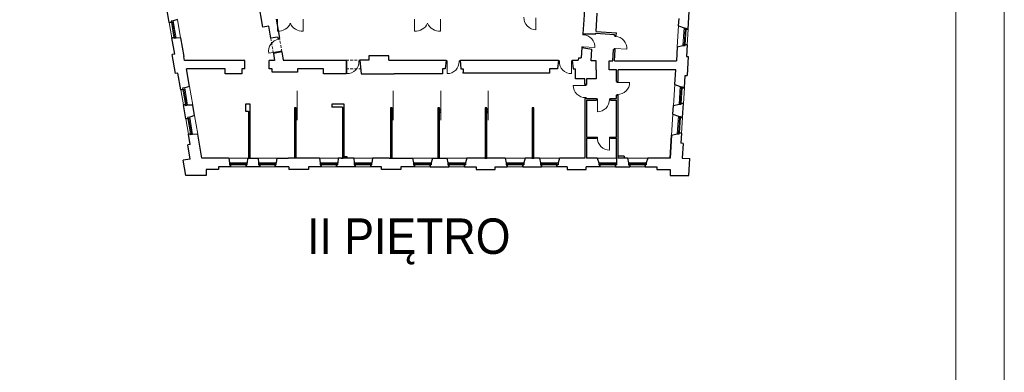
# Model space of a CAD drawing. Header units: millimetres. Extents: x 6904000 to 7075021, y 297772 to 407623.
# Tile 48 of 91: x 6952967 to 6956526, y 403898 to 405173. Entities that reach past the tile are written whole.
import ezdxf

# ---------------------------------------------------------------- set-up
doc = ezdxf.new("R2010")
doc.units = ezdxf.units.MM
doc.linetypes.add('MCS - PW - 2 piętro (2026.04.21)_do wysłania$0$DASHED', pattern=[19.05, 12.7, -6.35])
for name, color, linetype, lineweight in [('MCS - PW - 2 piętro (2026.04.21)_do wysłania$0$Drzwi i okna', 8, 'Continuous', 9), ('MCS - PW - 2 piętro (2026.04.21)_do wysłania$0$Opis', 8, 'Continuous', 9), ('MCS - PW - 2 piętro (2026.04.21)_do wysłania$0$Przekrojowa', 8, 'Continuous', 25), ('MCS - PW - 2 piętro (2026.04.21)_do wysłania$0$Ramka', 8, 'Continuous', 9), ('MCS - PW - 2 piętro (2026.04.21)_do wysłania$0$Widokowa', 8, 'Continuous', 9)]:
    doc.layers.add(name, color=color, linetype=linetype, lineweight=lineweight)
doc.layers.add('MCS - PW - 2 piętro (2026.04.21)_do wysłania$0$Obrys powierzchni', color=8, linetype='Continuous', lineweight=9, plot=False)
doc.styles.add('MCS - PW - 2 piętro (2026.04.21)_do wysłania$0$ARIELCE', font='arial.ttf', dxfattribs={"width": 0.9})

# ---------------------------------------------------------------- blocks, each defined once
blk = doc.blocks.new('MCS - PW - 2 piętro (2026.04.21)_do wysłania$0$zw$2918')
at = {"layer": 'MCS - PW - 2 piętro (2026.04.21)_do wysłania$0$Drzwi i okna', "color": 0}
for p, q in [((1352.6, -2969.1), (1352.5, -3054.6)), ((1539.7, -2969.1), (1539.8, -3054.6)), ((2344.7, -2969.1), (2344.6, -3054.6)), ((2531.8, -2969.1), (2531.9, -3054.6)), ((3221.2, -2959.2), (3220.4, -3044.7)), ((1359.2, -3114.6), (1358.2, -3109)), ((1358.2, -3114.8), (1367, -3113.2)), ((1367, -3113.2), (1366, -3107.4)), ((3559.9, -3081.2), (3560.3, -3074.6)), ((3568.8, -3081.8), (3559.9, -3081.2)), ((3567.8, -3081.8), (3568.3, -3075.1)), ((3792, -3093.7), (3792.4, -3087)), ((3800.9, -3094.3), (3792, -3093.7)), ((3800, -3094.2), (3800.4, -3087.5)), ((1374.5, -3200.2), (1290.3, -3215.2)), ((1373.5, -3200.3), (1382.3, -3198.7)), ((1375.7, -3207.2), (1374.5, -3200.2)), ((1382.3, -3198.7), (1383.6, -3205.9)), ((3554.3, -3168), (3553.9, -3174.5)), ((3563.3, -3168.6), (3554.3, -3168)), ((3561.8, -3175), (3562.3, -3168.5)), ((3562.3, -3168.5), (3647.6, -3174)), ((3786.4, -3180.5), (3786, -3186.9)), ((3795.4, -3181), (3786.4, -3180.5)), ((3794, -3187.4), (3794.4, -3181)), ((3794.4, -3181), (3879.7, -3186.4)), ((1855.3, -3269), (1848.8, -3269)), ((1855.3, -3278), (1855.3, -3269)), ((1942.2, -3278.2), (1942.2, -3269.2)), ((1942.2, -3269.2), (1948.8, -3269.2)), ((2579.4, -3269), (2572.9, -3269)), ((2579.4, -3278), (2579.4, -3269)), ((2666.3, -3278.2), (2666.3, -3269.2)), ((2666.3, -3269.2), (2672.9, -3269.2)), ((3391.1, -3269.2), (3384, -3269.2)), ((3391.1, -3278.2), (3391.1, -3269.2)), ((3478, -3278), (3478, -3269)), ((3478, -3269), (3485, -3269)), ((1848.8, -3277), (1855.3, -3277)), ((1855.3, -3277), (1855.1, -3362.5)), ((1942.2, -3277.2), (1950.1, -3277.2)), ((2571.6, -3277), (2579.4, -3277)), ((2579.4, -3277), (2579.3, -3362.5)), ((2666.3, -3277.2), (2674.2, -3277.2)), ((3391.1, -3277.2), (3383.2, -3277.2)), ((3485.8, -3277), (3478, -3277)), ((3478, -3277), (3478.2, -3362.5)), ((3576.7, -3448.5), (3491.2, -3448.3)), ((3575.7, -3448.5), (3584.7, -3448.5)), ((3576.7, -3442), (3576.7, -3448.5)), ((3584.7, -3448.5), (3584.7, -3442)), ((3805.4, -3425.5), (3805.4, -3419)), ((3814.4, -3425.5), (3805.4, -3425.5)), ((3813.4, -3419), (3813.4, -3425.5)), ((3813.4, -3425.5), (3898.9, -3425.4)), ((3575.5, -3535.4), (3584.5, -3535.4)), ((3576.5, -3535.4), (3576.5, -3542)), ((3584.5, -3535.4), (3584.5, -3542)), ((3666.2, -3544.3), (3659.7, -3544.3)), ((3659.7, -3552.3), (3666.2, -3552.3)), ((3666.2, -3552.3), (3666, -3637.8)), ((3666.2, -3553.3), (3666.2, -3544.3)), ((3753.1, -3553.5), (3753.1, -3544.5)), ((3753.1, -3544.5), (3759.7, -3544.5)), ((3753.1, -3552.5), (3759.7, -3552.5)), ((3814.6, -3512.4), (3805.6, -3512.4)), ((3805.6, -3512.4), (3805.6, -3519)), ((3813.6, -3512.4), (3813.6, -3519)), ((3666.3, -3822.2), (3659.7, -3822.2)), ((3666.3, -3830.2), (3659.7, -3830.2)), ((3666.3, -3831.2), (3666.3, -3822.2)), ((3753.2, -3831), (3753.2, -3822)), ((3753.2, -3822), (3759.7, -3822)), ((3759.7, -3830), (3753.2, -3830)), ((3753.2, -3830), (3753.3, -3915.5))]:
    blk.add_line(p, q, dxfattribs=at)
at = {"layer": 'MCS - PW - 2 piętro (2026.04.21)_do wysłania$0$Drzwi i okna', "color": 0, "ltscale": 1.6}
for centre, radius, start, end in [((3221, -2957.9), 86.7, 177.98726, 269.59787), ((1359.1, -2959.4), 95.4, 266.07162, 335.87639), ((1533.3, -2959.4), 95.4, 204.12361, 273.92838), ((2351.1, -2959.4), 95.4, 266.07162, 335.87639), ((2525.3, -2959.4), 95.4, 204.12361, 273.92838), ((1375.7, -3199.7), 86.7, 98.65194, 190.26256), ((3561, -3168.2), 86.7, 356.20358, 87.81419), ((3793.2, -3180.7), 86.7, 356.20358, 87.81419), ((1855.5, -3275.8), 86.7, 269.77938, 1.38999), ((2579.6, -3275.8), 86.7, 269.77938, 1.38999), ((3477.8, -3275.8), 86.7, 178.61001, 270.22062), ((3577.9, -3448.7), 86.7, 179.77102, 271.38164), ((3812.2, -3425.7), 86.7, 268.61836, 0.22898), ((3666.4, -3551.1), 86.7, 269.77102, 1.38164), ((3753, -3828.8), 86.7, 178.61001, 270.22062)]:
    blk.add_arc(centre, radius, start, end, dxfattribs=at)
at = {"layer": 'MCS - PW - 2 piętro (2026.04.21)_do wysłania$0$Drzwi i okna', "color": 0}
for centre, start, end in [((1364.1, -3122.6), 278.48889, 281.78745), ((1933.4, -3273.7), 178.25449, 181.55305), ((2657.5, -3273.7), 178.25449, 181.55305), ((3399.9, -3273.7), 358.44695, 1.74551), ((3580, -3526.6), 88.24613, 91.5447), ((3810.1, -3503.7), 88.4553, 91.75387), ((3744.3, -3549.1), 178.24613, 181.5447), ((3675.1, -3826.7), 358.44695, 1.74551)]:
    blk.add_arc(centre, 78.2, start, end, dxfattribs=at)
at = {"layer": 'MCS - PW - 2 piętro (2026.04.21)_do wysłania$0$Przekrojowa', "color": 0, "ltscale": 1.6}
for p, q in [((1246.6, -3025.7), (1215.3, -2842.4)), ((571.3, -2992.7), (551.6, -2877.4)), ((3574.4, -2856.9), (3566.8, -2974.4)), ((4322.1, -3041.3), (4330.4, -2912.5)), ((630.3, -2970), (599.3, -2980)), ((1344.5, -2969.1), (1368.1, -3107.1)), ((3566.8, -2974.4), (3560.3, -3074.7)), ((3656.5, -3058.7), (3665.1, -2925.5)), ((4253.5, -3017.2), (4256.9, -2963.7)), ((1290, -3018.3), (1246.6, -3025.7)), ((1305.1, -3106.7), (1290, -3018.3)), ((3656.5, -3058.7), (3803.2, -3068.2)), ((4253.5, -3017.2), (4292.9, -3031.6)), ((610.4, -3221.4), (590.2, -3103.1)), ((653.3, -3104.3), (620.7, -3105.6)), ((653.3, -3104.3), (676.4, -3239.5)), ((1354.4, -3098.3), (1305.1, -3106.7)), ((1354.4, -3098.3), (1356.3, -3109.1)), ((1368.1, -3107.1), (1356.3, -3109.1)), ((3560.3, -3074.7), (3655.6, -3073.5)), ((3655.6, -3073.5), (3655.8, -3070.7)), ((3655.8, -3070.7), (3790.4, -3079.4)), ((3790, -3087), (3790.4, -3079.4)), ((3790, -3087), (3801.9, -3087.8)), ((3801.9, -3087.8), (3803.2, -3068.2)), ((3553.9, -3174.5), (3549.1, -3248.1)), ((3553.9, -3174.5), (3625.4, -3184.6)), ((3619.9, -3269.2), (3625.4, -3184.6)), ((3778.2, -3269.1), (3783.5, -3186.8)), ((3783.5, -3186.8), (3795.5, -3187.5)), ((3790.2, -3269.1), (3795.5, -3187.5)), ((4243.8, -3167.5), (4237.3, -3269.1)), ((4243.8, -3167.5), (4284.7, -3158.9)), ((4314.9, -3153), (4309.4, -3237.8)), ((610.4, -3221.4), (592.7, -3224.4)), ((616.1, -3361.4), (592.7, -3224.4)), ((681.2, -3267.4), (676.4, -3239.5)), ((1116.8, -3267.4), (681.2, -3267.4)), ((1116.8, -3328.1), (1116.8, -3267.4)), ((1332.6, -3267.4), (1293.8, -3267.4)), ((1293.8, -3328.1), (1293.8, -3267.4)), ((1384.9, -3205.7), (1323.8, -3216.1)), ((1323.8, -3216.1), (1332.6, -3267.4)), ((1384.9, -3205.7), (1394.9, -3264.1)), ((1394.9, -3264.1), (1848.8, -3264.1)), ((1848.8, -3264.1), (1848.8, -3328.1)), ((2013.9, -3264.1), (1948.8, -3264.1)), ((1948.8, -3264.3), (1958.7, -3363.7)), ((2158.9, -3232.8), (2013.9, -3232.8)), ((2013.9, -3232.8), (2013.9, -3264.1)), ((2158.9, -3264.1), (2158.9, -3232.8)), ((2158.9, -3264.1), (2572.9, -3264.1)), ((2572.9, -3264.1), (2566.6, -3327.7)), ((2672.9, -3264.1), (3384.5, -3264.1)), ((2672.9, -3264.1), (2679.3, -3327.7)), ((3384.5, -3264.1), (3378.2, -3327.7)), ((3484.5, -3264.1), (3527.8, -3264.1)), ((3484.5, -3264.1), (3490.9, -3327.7)), ((3528.9, -3248.1), (3527.8, -3264.1)), ((3528.9, -3248.1), (3549.1, -3248.1)), ((3657.7, -3269), (3619.9, -3269.2)), ((3657.7, -3335), (3657.7, -3269)), ((3751.7, -3335), (3751.7, -3269)), ((3751.7, -3269.1), (3778.2, -3269.1)), ((3790.2, -3269.1), (3911.7, -3269.1)), ((3911.7, -3269.1), (4237.3, -3269.1)), ((4309.4, -3237.8), (4323.4, -3238.8)), ((4323.4, -3238.8), (4314.5, -3376.9)), ((717.2, -3454.7), (695.6, -3328.1)), ((975.8, -3328.1), (695.6, -3328.1)), ((975.8, -3363.1), (975.8, -3328.1)), ((1116.8, -3328.1), (1094.8, -3328.1)), ((1094.8, -3328.1), (1094.8, -3363.1)), ((1315.8, -3328.1), (1293.8, -3328.1)), ((1315.8, -3351.7), (1315.8, -3328.1)), ((1684.8, -3328.1), (1496.8, -3328.1)), ((1496.8, -3328.1), (1496.8, -3351.7)), ((1684.8, -3363.7), (1684.8, -3328.1)), ((1848.8, -3328.1), (1848.8, -3363.7)), ((2566.6, -3327.7), (2545.9, -3327.7)), ((2545.9, -3327.7), (2545.9, -3363.7)), ((2679.3, -3327.7), (2695.9, -3327.7)), ((2695.9, -3327.7), (2695.9, -3351.7)), ((3378.2, -3327.7), (3319.7, -3327.7)), ((3319.7, -3327.7), (3319.7, -3359.7)), ((3490.9, -3327.7), (3507.7, -3327.7)), ((3507.7, -3400), (3507.7, -3327.7)), ((3657.7, -3335), (3657.7, -3400)), ((3803.7, -3335), (3751.7, -3335)), ((3803.7, -3419), (3803.7, -3335)), ((3815.8, -3419), (3815.8, -3335)), ((4233, -3335), (3815.8, -3335)), ((4226.1, -3441.7), (4233, -3335)), ((633.8, -3358.4), (616.1, -3361.4)), ((654.4, -3478.6), (633.8, -3358.4)), ((1094.8, -3363.1), (975.8, -3363.1)), ((1496.8, -3351.7), (1315.8, -3351.7)), ((1848.8, -3363.7), (1684.8, -3363.7)), ((1958.7, -3363.7), (2196.9, -3363.7)), ((2545.9, -3363.7), (2196.9, -3363.7)), ((2695.9, -3359.7), (2695.9, -3351.7)), ((2855.7, -3359.7), (2695.9, -3359.7)), ((3319.7, -3359.7), (2855.7, -3359.7)), ((3574.7, -3400), (3507.7, -3400)), ((3574.7, -3442), (3574.7, -3400)), ((3657.7, -3400), (3586.7, -3400)), ((3586.7, -3400), (3586.7, -3442)), ((4294.7, -3465.8), (4300.5, -3376)), ((4300.5, -3376), (4314.5, -3376.9)), ((717.2, -3454.7), (682.4, -3466)), ((3586.7, -3442), (3574.7, -3442)), ((3803.7, -3419), (3815.8, -3419)), ((4226.1, -3441.7), (4265.5, -3456.2)), ((3586.7, -3542), (3574.7, -3542)), ((3574.7, -3542), (3574.7, -3973.7)), ((3586.7, -3542), (3659.7, -3542)), ((3586.7, -3554), (3659.7, -3554)), ((3586.7, -3554), (3586.7, -3821)), ((3659.7, -3542), (3659.7, -3554)), ((3759.7, -3542), (3803.7, -3542)), ((3759.7, -3542), (3759.7, -3554)), ((3759.7, -3554), (3803.7, -3554)), ((3803.7, -3542), (3803.7, -3519)), ((3803.7, -3519), (3815.8, -3519)), ((3803.7, -3821), (3803.7, -3554)), ((3815.8, -3973.7), (3815.8, -3519)), ((690.5, -3689.6), (673.3, -3589)), ((740.4, -3590.1), (703.8, -3591.5)), ((753.3, -3665.6), (740.4, -3590.1)), ((1156.1, -3583.7), (1123.1, -3583.7)), ((1123.1, -3583.7), (1123.1, -3633.7)), ((1156.1, -3883.7), (1156.1, -3583.7)), ((1487.7, -3610.7), (1475.7, -3610.7)), ((1475.7, -3610.7), (1475.7, -3883.7)), ((1487.7, -3883.7), (1487.7, -3610.7)), ((1835.7, -3583.7), (1746.7, -3583.7)), ((1746.7, -3583.7), (1746.7, -3604.7)), ((1823.7, -3604.7), (1746.7, -3604.7)), ((1835.7, -3583.7), (1821.7, -3583.7)), ((1823.7, -3604.7), (1823.7, -3883.7)), ((1835.7, -3883.7), (1835.7, -3583.7)), ((2181.7, -3610.7), (2169.7, -3610.7)), ((2169.7, -3610.7), (2169.7, -3883.7)), ((2181.7, -3883.7), (2181.7, -3610.7)), ((2524.7, -3610.7), (2512.7, -3610.7)), ((2512.7, -3610.7), (2512.7, -3883.7)), ((2524.7, -3883.7), (2524.7, -3610.7)), ((2867.7, -3610.7), (2855.7, -3610.7)), ((2855.7, -3610.7), (2855.7, -3883.7)), ((2867.7, -3883.7), (2867.7, -3610.7)), ((3206.7, -3610.7), (3194.7, -3610.7)), ((3194.7, -3610.7), (3194.7, -3883.7)), ((3206.7, -3883.7), (3206.7, -3610.7)), ((4212.3, -3656.3), (4216.4, -3592.1)), ((4216.4, -3592.1), (4257.3, -3583.4)), ((4280.8, -3680.4), (4287.5, -3577.6)), ((753.3, -3665.6), (718.5, -3676.9)), ((1123.1, -3633.7), (1144.1, -3633.7)), ((1144.1, -3633.7), (1144.1, -3883.7)), ((4212.3, -3656.3), (4251.7, -3670.7)), ((722.1, -3874.9), (709.3, -3800)), ((776.5, -3801), (739.9, -3802.5)), ((806.1, -3974.4), (776.5, -3801)), ((3586.7, -3821), (3659.7, -3821)), ((3586.7, -3830), (3586.7, -3973.7)), ((3586.7, -3830), (3659.7, -3830)), ((3659.7, -3821), (3659.7, -3830)), ((3759.7, -3821), (3803.7, -3821)), ((3759.7, -3821), (3759.7, -3830)), ((3759.7, -3830), (3803.7, -3830)), ((3803.7, -3973.7), (3803.7, -3830)), ((4202.6, -3806.6), (4191.8, -3973.7)), ((4191.8, -3973.7), (4202.6, -3806.6)), ((4202.6, -3806.6), (4243.4, -3798)), ((4273.6, -3792.1), (4268.9, -3866)), ((722.1, -3874.9), (704.4, -3877.9)), ((722, -3980.7), (704.4, -3877.9)), ((1156.1, -3883.7), (1144.1, -3883.7)), ((1487.7, -3883.7), (1475.7, -3883.7)), ((1835.7, -3883.7), (1823.7, -3883.7)), ((2181.7, -3883.7), (2169.7, -3883.7)), ((2524.7, -3883.7), (2512.7, -3883.7)), ((2867.7, -3883.7), (2855.7, -3883.7)), ((3206.7, -3883.7), (3194.7, -3883.7)), ((4286.8, -3867.2), (4268.9, -3866)), ((4286.8, -3867.2), (4280, -3973.3)), ((722, -3980.7), (671.6, -3989.3)), ((1000.3, -3974.4), (806.1, -3974.4)), ((1137.7, -3973.7), (1213.2, -3973.7)), ((1348.7, -3973.7), (1429.7, -3973.7)), ((1657.2, -3973.7), (1429.7, -3973.7)), ((1904.2, -3973.7), (1792.7, -3973.7)), ((1813.7, -3973.7), (1827.7, -3973.7)), ((1835.7, -3973.7), (1835.7, -3961.7)), ((1835.7, -3961.7), (1855.7, -3961.7)), ((1855.7, -3961.7), (1855.7, -3973.7)), ((2161.7, -3973.7), (2039.7, -3973.7)), ((2161.7, -3973.7), (2175.7, -3973.7)), ((2175.7, -3973.7), (2329.5, -3973.7)), ((2329.5, -3973.7), (2337.1, -4007.1)), ((2474.5, -3973.7), (2464.7, -4007.1)), ((2474.5, -3973.7), (2577.5, -3973.7)), ((2506.7, -3973.7), (2520.7, -3973.7)), ((2577.5, -3973.7), (2585.1, -4007.1)), ((2722.5, -3973.7), (2712.7, -4007.1)), ((2851.7, -3973.7), (2722.5, -3973.7)), ((2851.7, -3973.7), (2865.7, -3973.7)), ((2998.5, -3973.7), (2865.7, -3973.7)), ((2998.5, -3973.7), (3006.1, -4007.1)), ((3143.5, -3973.7), (3133.7, -4007.1)), ((3192.7, -3973.7), (3143.5, -3973.7)), ((3192.7, -3973.7), (3206.7, -3973.7)), ((3246.5, -3973.7), (3206.7, -3973.7)), ((3246.5, -3973.7), (3254.1, -4007.1)), ((3391.5, -3973.7), (3381.7, -4007.1)), ((3574.7, -3973.7), (3391.5, -3973.7)), ((3665.3, -3973.7), (3586.7, -3973.7)), ((3665.3, -3973.7), (3676.1, -4007.1)), ((3859.8, -3959.7), (3815.8, -3959.7)), ((3884.5, -3973.7), (3815.8, -3973.7)), ((3859.8, -3959.7), (3859.8, -3973.7)), ((3884.5, -3973.7), (3892.1, -4007.1)), ((4029.5, -3973.7), (4019.7, -4007.1)), ((4191.8, -3973.7), (4029.5, -3973.7)), ((4280, -3973.3), (4335.3, -3976.8)), ((4327.4, -4099.8), (4335.3, -3976.8)), ((690.6, -4099.8), (671.6, -3989.3)), ((927.9, -4054.8), (836.9, -4054.8)), ((836.9, -4054.8), (836.9, -4099.8)), ((1013.9, -4036.8), (927.9, -4036.8)), ((927.9, -4036.8), (927.9, -4054.8)), ((1224.9, -4036.8), (1125.9, -4036.8)), ((1133.7, -4021.9), (1133.7, -4007.1)), ((1435.9, -4036.8), (1336.9, -4036.8)), ((1344.7, -4021.9), (1344.7, -4007.1)), ((1435.9, -4036.8), (1435.9, -4054.8)), ((1576.9, -4054.8), (1435.9, -4054.8)), ((1668.9, -4036.8), (1576.9, -4036.8)), ((1576.9, -4036.8), (1576.9, -4054.8)), ((1915.9, -4036.8), (1780.9, -4036.8)), ((1788.7, -4021.9), (1788.7, -4007.1)), ((2104.9, -4036.8), (2027.9, -4036.8)), ((2035.7, -4021.9), (2035.7, -4007.1)), ((2104.9, -4054.8), (2104.9, -4036.8)), ((2245.9, -4054.8), (2104.9, -4054.8)), ((2344.9, -4036.8), (2245.9, -4036.8)), ((2245.9, -4036.8), (2245.9, -4054.8)), ((2456.9, -4036.8), (2592.9, -4036.8)), ((2704.9, -4036.8), (2788.9, -4036.8)), ((2788.9, -4036.8), (2788.9, -4054.8)), ((2788.9, -4054.8), (2926.9, -4054.8)), ((2926.9, -4054.8), (2926.9, -4036.8)), ((2926.9, -4036.8), (3013.9, -4036.8)), ((3125.9, -4036.8), (3261.9, -4036.8)), ((3446.9, -4036.8), (3373.9, -4036.8)), ((3446.9, -4036.8), (3446.9, -4054.8)), ((3446.9, -4054.8), (3584.9, -4054.8)), ((3683.9, -4036.8), (3584.9, -4036.8)), ((3584.9, -4054.8), (3584.9, -4036.8)), ((3795.9, -4036.8), (3899.9, -4036.8)), ((4011.9, -4036.8), (4094.9, -4036.8)), ((4094.9, -4036.8), (4094.9, -4054.8)), ((4094.9, -4054.8), (4192.9, -4054.8)), ((4192.9, -4054.8), (4192.9, -4099.8)), ((836.9, -4099.8), (690.6, -4099.8)), ((836.9, -4099.8), (701, -4099.8)), ((4192.9, -4099.8), (4316.9, -4099.8)), ((4192.9, -4099.8), (4327.4, -4099.8))]:
    blk.add_line(p, q, dxfattribs=at)
at = {"layer": 'MCS - PW - 2 piętro (2026.04.21)_do wysłania$0$Przekrojowa', "color": 0}
for p, q in [((599.3, -2980), (584.7, -2982.5)), ((584.7, -2982.5), (586, -2990.2)), ((586, -2990.2), (571.3, -2992.7)), ((571.3, -2992.7), (586, -2990.2)), ((4292.9, -3031.6), (4307.7, -3032.5)), ((4307.7, -3032.5), (4307.2, -3040.3)), ((4307.2, -3040.3), (4322.1, -3041.3)), ((4322.1, -3041.3), (4307.2, -3040.3)), ((604.9, -3100.6), (590.2, -3103.1)), ((590.2, -3103.1), (604.9, -3100.6)), ((606.2, -3108.2), (604.9, -3100.6)), ((620.8, -3105.7), (606.2, -3108.2)), ((4284.7, -3158.9), (4299.4, -3159.8)), ((4299.4, -3159.8), (4299.9, -3152.1)), ((4299.9, -3152.1), (4314.9, -3153)), ((4314.9, -3153), (4299.9, -3152.1)), ((669.1, -3476.1), (654.4, -3478.6)), ((654.4, -3478.6), (669.1, -3476.1)), ((682.4, -3466), (667.8, -3468.5)), ((667.8, -3468.5), (669.1, -3476.1)), ((4265.5, -3456.2), (4280.3, -3457.1)), ((4280.3, -3457.1), (4279.8, -3464.9)), ((4279.8, -3464.9), (4294.7, -3465.8)), ((4294.7, -3465.8), (4279.8, -3464.9)), ((688, -3586.5), (673.3, -3589)), ((673.3, -3589), (688, -3586.5)), ((689.3, -3594.2), (688, -3586.5)), ((703.9, -3591.7), (689.3, -3594.2)), ((4257.3, -3583.4), (4272.1, -3584.4)), ((4272.1, -3584.4), (4272.6, -3576.6)), ((4272.6, -3576.6), (4287.5, -3577.6)), ((4287.5, -3577.6), (4272.6, -3576.6)), ((705.2, -3687.1), (690.5, -3689.6)), ((690.5, -3689.6), (705.2, -3687.1)), ((718.5, -3676.9), (703.9, -3679.4)), ((703.9, -3679.4), (705.2, -3687.1)), ((4251.7, -3670.7), (4266.4, -3671.7)), ((4266.4, -3671.7), (4265.9, -3679.4)), ((4265.9, -3679.4), (4280.8, -3680.4)), ((4280.8, -3680.4), (4265.9, -3679.4)), ((724.1, -3797.5), (709.3, -3800)), ((709.3, -3800), (724.1, -3797.5)), ((725.4, -3805.1), (724.1, -3797.5)), ((740, -3802.6), (725.4, -3805.1)), ((4243.4, -3798), (4258.2, -3798.9)), ((4258.2, -3798.9), (4258.7, -3791.2)), ((4258.7, -3791.2), (4273.6, -3792.1)), ((4273.6, -3792.1), (4258.7, -3791.2)), ((1002.2, -3973.7), (1006.1, -4007.1)), ((1137.7, -3973.7), (1133.7, -4007.1)), ((1213.2, -3973.7), (1217.1, -4007.1)), ((1348.7, -3973.7), (1344.7, -4007.1)), ((1657.2, -3973.7), (1661.1, -4007.1)), ((1792.7, -3973.7), (1788.7, -4007.1)), ((1904.2, -3973.7), (1908.1, -4007.1)), ((2039.7, -3973.7), (2035.7, -4007.1)), ((3803.7, -3973.7), (3803.7, -4021.9)), ((1006.1, -4007.1), (1006.1, -4021.9)), ((1006.1, -4021.9), (1013.9, -4021.9)), ((1013.9, -4021.9), (1013.9, -4036.8)), ((1013.9, -4036.8), (1013.9, -4021.9)), ((1133.7, -4021.9), (1125.9, -4021.9)), ((1125.9, -4021.9), (1125.9, -4036.8)), ((1125.9, -4036.8), (1125.9, -4021.9)), ((1217.1, -4007.1), (1217.1, -4021.9)), ((1217.1, -4021.9), (1224.9, -4021.9)), ((1224.9, -4021.9), (1224.9, -4036.8)), ((1224.9, -4036.8), (1224.9, -4021.9)), ((1344.7, -4021.9), (1336.9, -4021.9)), ((1336.9, -4021.9), (1336.9, -4036.8)), ((1336.9, -4036.8), (1336.9, -4021.9)), ((1661.1, -4007.1), (1661.1, -4021.9)), ((1661.1, -4021.9), (1668.9, -4021.9)), ((1668.9, -4021.9), (1668.9, -4036.8)), ((1668.9, -4036.8), (1668.9, -4021.9)), ((1788.7, -4021.9), (1780.9, -4021.9)), ((1780.9, -4021.9), (1780.9, -4036.8)), ((1780.9, -4036.8), (1780.9, -4021.9)), ((1908.1, -4007.1), (1908.1, -4021.9)), ((1908.1, -4021.9), (1915.9, -4021.9)), ((1915.9, -4021.9), (1915.9, -4036.8)), ((1915.9, -4036.8), (1915.9, -4021.9)), ((2035.7, -4021.9), (2027.9, -4021.9)), ((2027.9, -4021.9), (2027.9, -4036.8)), ((2027.9, -4036.8), (2027.9, -4021.9)), ((2337.1, -4007.1), (2337.1, -4021.9)), ((2337.1, -4021.9), (2344.9, -4021.9)), ((2344.9, -4021.9), (2344.9, -4036.8)), ((2344.9, -4036.8), (2344.9, -4021.9)), ((2464.7, -4021.9), (2456.9, -4021.9)), ((2456.9, -4021.9), (2456.9, -4036.8)), ((2456.9, -4036.8), (2456.9, -4021.9)), ((2464.7, -4007.1), (2464.7, -4021.9)), ((2585.1, -4007.1), (2585.1, -4021.9)), ((2585.1, -4021.9), (2592.9, -4021.9)), ((2592.9, -4021.9), (2592.9, -4036.8)), ((2592.9, -4036.8), (2592.9, -4021.9)), ((2712.7, -4021.9), (2704.9, -4021.9)), ((2704.9, -4021.9), (2704.9, -4036.8)), ((2704.9, -4036.8), (2704.9, -4021.9)), ((2712.7, -4007.1), (2712.7, -4021.9)), ((3006.1, -4007.1), (3006.1, -4021.9)), ((3006.1, -4021.9), (3013.9, -4021.9)), ((3013.9, -4021.9), (3013.9, -4036.8)), ((3013.9, -4036.8), (3013.9, -4021.9)), ((3133.7, -4021.9), (3125.9, -4021.9)), ((3125.9, -4021.9), (3125.9, -4036.8)), ((3125.9, -4036.8), (3125.9, -4021.9)), ((3133.7, -4007.1), (3133.7, -4021.9)), ((3254.1, -4007.1), (3254.1, -4021.9)), ((3254.1, -4021.9), (3261.9, -4021.9)), ((3261.9, -4021.9), (3261.9, -4036.8)), ((3261.9, -4036.8), (3261.9, -4021.9)), ((3381.7, -4021.9), (3373.9, -4021.9)), ((3373.9, -4021.9), (3373.9, -4036.8)), ((3373.9, -4036.8), (3373.9, -4021.9)), ((3381.7, -4007.1), (3381.7, -4021.9)), ((3676.1, -4007.1), (3676.1, -4021.9)), ((3676.1, -4021.9), (3683.9, -4021.9)), ((3683.9, -4021.9), (3683.9, -4036.8)), ((3683.9, -4036.8), (3683.9, -4021.9)), ((3803.7, -4021.9), (3795.9, -4021.9)), ((3795.9, -4021.9), (3795.9, -4036.8)), ((3795.9, -4036.8), (3795.9, -4021.9)), ((3892.1, -4007.1), (3892.1, -4021.9)), ((3892.1, -4021.9), (3899.9, -4021.9)), ((3899.9, -4021.9), (3899.9, -4036.8)), ((3899.9, -4036.8), (3899.9, -4021.9)), ((4019.7, -4021.9), (4011.9, -4021.9)), ((4011.9, -4021.9), (4011.9, -4036.8)), ((4011.9, -4036.8), (4011.9, -4021.9)), ((4019.7, -4007.1), (4019.7, -4021.9))]:
    blk.add_line(p, q, dxfattribs=at)
at = {"layer": 'MCS - PW - 2 piętro (2026.04.21)_do wysłania$0$Widokowa', "color": 0}
for p, q in [((586, -2990.2), (600.6, -2987.7)), ((612.2, -3099.3), (593.3, -2988.9)), ((620.8, -3105.7), (599.3, -2980)), ((605, -3100.8), (586, -2990.2)), ((4292.9, -3031.6), (4284.7, -3158.9)), ((4307.2, -3040.3), (4292.4, -3039.3)), ((4299.8, -3039.8), (4292.6, -3151.6)), ((4307.2, -3040.1), (4299.9, -3152.1)), ((604.9, -3100.6), (619.5, -3098.1)), ((4299.9, -3152.1), (4285.2, -3151.1)), ((669.1, -3476.1), (683.7, -3473.6)), ((688, -3586.7), (669.1, -3476.1)), ((695.3, -3585.3), (676.4, -3474.9)), ((703.9, -3591.7), (682.4, -3466)), ((4265.5, -3456.2), (4257.3, -3583.4)), ((4279.8, -3464.9), (4265, -3463.9)), ((4272.4, -3464.4), (4265.2, -3576.2)), ((4279.8, -3464.6), (4272.6, -3576.6)), ((688, -3586.5), (702.6, -3584)), ((4272.6, -3576.6), (4257.8, -3575.7)), ((705.2, -3687.1), (719.8, -3684.6)), ((724.1, -3797.7), (705.2, -3687.1)), ((731.4, -3796.2), (712.5, -3685.8)), ((740, -3802.6), (718.5, -3676.9)), ((4251.7, -3670.7), (4243.4, -3798)), ((4265.9, -3679.4), (4251.2, -3678.5)), ((4258.5, -3678.9), (4251.3, -3790.7)), ((4265.9, -3679.2), (4258.7, -3791.2)), ((724.1, -3797.5), (738.7, -3795)), ((4258.7, -3791.2), (4243.9, -3790.2)), ((1137.7, -3973.7), (1002.2, -3973.7)), ((1348.7, -3973.7), (1213.2, -3973.7)), ((1792.7, -3973.7), (1657.2, -3973.7)), ((2039.7, -3973.7), (1904.2, -3973.7)), ((1133.7, -4007.1), (1006.1, -4007.1)), ((1013.9, -4021.9), (1013.9, -4007.1)), ((1125.9, -4014.5), (1013.9, -4014.5)), ((1126.1, -4021.9), (1013.9, -4021.9)), ((1125.9, -4021.9), (1125.9, -4007.1)), ((1344.7, -4007.1), (1217.1, -4007.1)), ((1224.9, -4021.9), (1224.9, -4007.1)), ((1336.9, -4014.5), (1224.9, -4014.5)), ((1337.1, -4021.9), (1224.9, -4021.9)), ((1336.9, -4021.9), (1336.9, -4007.1)), ((1788.7, -4007.1), (1661.1, -4007.1)), ((1668.9, -4021.9), (1668.9, -4007.1)), ((1780.9, -4014.5), (1668.9, -4014.5)), ((1781.1, -4021.9), (1668.9, -4021.9)), ((1780.9, -4021.9), (1780.9, -4007.1)), ((2035.7, -4007.1), (1908.1, -4007.1)), ((1915.9, -4021.9), (1915.9, -4007.1)), ((2027.9, -4014.5), (1915.9, -4014.5)), ((2028.1, -4021.9), (1915.9, -4021.9)), ((2027.9, -4021.9), (2027.9, -4007.1)), ((2464.7, -4007.1), (2337.1, -4007.1)), ((2344.9, -4021.9), (2344.9, -4007.1)), ((2456.9, -4014.5), (2344.9, -4014.5)), ((2457.1, -4021.9), (2344.9, -4021.9)), ((2456.9, -4021.9), (2456.9, -4007.1)), ((2712.7, -4007.1), (2585.1, -4007.1)), ((2592.9, -4021.9), (2592.9, -4007.1)), ((2704.9, -4014.5), (2592.9, -4014.5)), ((2705.1, -4021.9), (2592.9, -4021.9)), ((2704.9, -4021.9), (2704.9, -4007.1)), ((3133.7, -4007.1), (3006.1, -4007.1)), ((3013.9, -4021.9), (3013.9, -4007.1)), ((3125.9, -4014.5), (3013.9, -4014.5)), ((3126.1, -4021.9), (3013.9, -4021.9)), ((3125.9, -4021.9), (3125.9, -4007.1)), ((3381.7, -4007.1), (3254.1, -4007.1)), ((3261.9, -4021.9), (3261.9, -4007.1)), ((3373.9, -4014.5), (3261.9, -4014.5)), ((3374.1, -4021.9), (3261.9, -4021.9)), ((3373.9, -4021.9), (3373.9, -4007.1)), ((3803.7, -4007.1), (3676.1, -4007.1)), ((3683.9, -4021.9), (3683.9, -4007.1)), ((3795.9, -4014.5), (3683.9, -4014.5)), ((3796.1, -4021.9), (3683.9, -4021.9)), ((3795.9, -4021.9), (3795.9, -4007.1)), ((4019.7, -4007.1), (3892.1, -4007.1)), ((3899.9, -4021.9), (3899.9, -4007.1)), ((4011.9, -4014.5), (3899.9, -4014.5)), ((4012.1, -4021.9), (3899.9, -4021.9)), ((4011.9, -4021.9), (4011.9, -4007.1))]:
    blk.add_line(p, q, dxfattribs=at)
at = {"layer": 'MCS - PW - 2 piętro (2026.04.21)_do wysłania$0$Widokowa', "color": 0, "ltscale": 1.6}
for p, q in [((630.3, -2970), (653.3, -3104.3)), ((571.3, -2992.7), (590.2, -3103.1)), ((4243.8, -3167.5), (4253.5, -3017.2)), ((4314.9, -3153), (4322.1, -3041.3)), ((654.4, -3478.6), (673.3, -3589)), ((717.2, -3454.7), (740.4, -3590.1)), ((1496.7, -3699), (1496.7, -3486.9)), ((2190.7, -3699), (2190.7, -3486.9)), ((2533.7, -3699), (2533.7, -3486.9)), ((2876.7, -3699), (2876.7, -3486.9)), ((4216.4, -3592.1), (4226.1, -3441.7)), ((4287.5, -3577.6), (4294.7, -3465.8)), ((690.5, -3689.6), (709.3, -3800)), ((753.3, -3665.6), (776.5, -3801)), ((4202.6, -3806.6), (4212.3, -3656.3)), ((4273.6, -3792.1), (4280.8, -3680.4)), ((1144.1, -3883.7), (1144.1, -3973.7)), ((1150.1, -3883.7), (1150.1, -3973.7)), ((1156.1, -3973.7), (1156.1, -3883.7)), ((1475.7, -3883.7), (1475.7, -3973.7)), ((1481.7, -3883.7), (1481.7, -3973.7)), ((1487.7, -3973.7), (1487.7, -3883.7)), ((1823.7, -3883.7), (1823.7, -3973.7)), ((1829.7, -3883.7), (1829.7, -3973.7)), ((1835.7, -3973.7), (1835.7, -3883.7)), ((2169.7, -3883.7), (2169.7, -3973.7)), ((2175.7, -3883.7), (2175.7, -3973.7)), ((2181.7, -3973.7), (2181.7, -3883.7)), ((2512.7, -3883.7), (2512.7, -3973.7)), ((2517.7, -3883.7), (2517.7, -3973.7)), ((2524.7, -3973.7), (2524.7, -3883.7)), ((2855.7, -3883.7), (2855.7, -3973.7)), ((2861.7, -3883.7), (2861.7, -3973.7)), ((2867.7, -3973.7), (2867.7, -3883.7)), ((3194.7, -3883.7), (3194.7, -3973.7)), ((3200.7, -3883.7), (3200.7, -3973.7)), ((3206.7, -3973.7), (3206.7, -3883.7)), ((2329.5, -3973.7), (2474.5, -3973.7)), ((2577.5, -3973.7), (2722.5, -3973.7)), ((2998.5, -3973.7), (3143.5, -3973.7)), ((3246.5, -3973.7), (3391.5, -3973.7)), ((3665.3, -3973.7), (3803.7, -3973.7)), ((3884.5, -3973.7), (4029.5, -3973.7)), ((1013.9, -4036.8), (1125.9, -4036.8)), ((1224.9, -4036.8), (1336.9, -4036.8)), ((1668.9, -4036.8), (1780.9, -4036.8)), ((1915.9, -4036.8), (2027.9, -4036.8)), ((2344.9, -4036.8), (2456.9, -4036.8)), ((2592.9, -4036.8), (2704.9, -4036.8)), ((3013.9, -4036.8), (3125.9, -4036.8)), ((3261.9, -4036.8), (3373.9, -4036.8)), ((3683.9, -4036.8), (3795.9, -4036.8)), ((3899.9, -4036.8), (4011.9, -4036.8))]:
    blk.add_line(p, q, dxfattribs=at)
at = {"layer": 'MCS - PW - 2 piętro (2026.04.21)_do wysłania$0$Widokowa', "color": 0, "linetype": 'MCS - PW - 2 piętro (2026.04.21)_do wysłania$0$DASHED', "ltscale": 1.6}
for p, q in [((1323.8, -3216.1), (1305.1, -3106.7)), ((1384.9, -3205.7), (1368.1, -3107.1)), ((1848.8, -3264.1), (1948.8, -3264.1)), ((1848.8, -3328.1), (1955.2, -3328.1))]:
    blk.add_line(p, q, dxfattribs=at)
at = {"layer": 'MCS - PW - 2 piętro (2026.04.21)_do wysłania$0$Widokowa', "color": 0, "ltscale": 1.6}
for centre in [(1492.2, -3622.3), (2186.2, -3622.3), (2529.2, -3622.3), (2872.2, -3622.3), (1492.2, -3641.1), (2186.2, -3641.1), (2529.2, -3641.1), (2872.2, -3641.1)]:
    blk.add_circle(centre, 4.5, dxfattribs=at)

msp = doc.modelspace()

# ---------------------------------------------------------------- linework, layer by layer
at = {"layer": 'MCS - PW - 2 piętro (2026.04.21)_do wysłania$0$Obrys powierzchni', "ltscale": 1.6}
for points in [[(6935526.2, 407623.2), (6956526.2, 407623.2), (6956526.2, 392773.2), (6935526.2, 392773.2)], [(6935701.2, 407448.2), (6956351.2, 407448.2), (6956351.2, 392948.2), (6935701.2, 392948.2)]]:
    msp.add_lwpolyline(points, close=True, dxfattribs=at)

# ---------------------------------------------------------------- block references
at = {"layer": 'MCS - PW - 2 piętro (2026.04.21)_do wysłania$0$Ramka', "xscale": 0.5, "yscale": 0.5, "zscale": 0.5}
msp.add_blockref('MCS - PW - 2 piętro (2026.04.21)_do wysłania$0$zw$2918', (6953222.3, 406659.3), dxfattribs=at)

# ---------------------------------------------------------------- texts
at = {"layer": 'MCS - PW - 2 piętro (2026.04.21)_do wysłania$0$Opis', "insert": (6954005.9, 404454.6), "char_height": 140, "width": 7240.63, "attachment_point": 1, "rotation": 359.981, "style": 'MCS - PW - 2 piętro (2026.04.21)_do wysłania$0$ARIELCE'}
msp.add_mtext('\\pxsm1,ql;{\\fArial|b0|i0|c238|p34;\\H0.916668x;II PIĘTRO}', dxfattribs=at)

doc.saveas('drawing.dxf')
